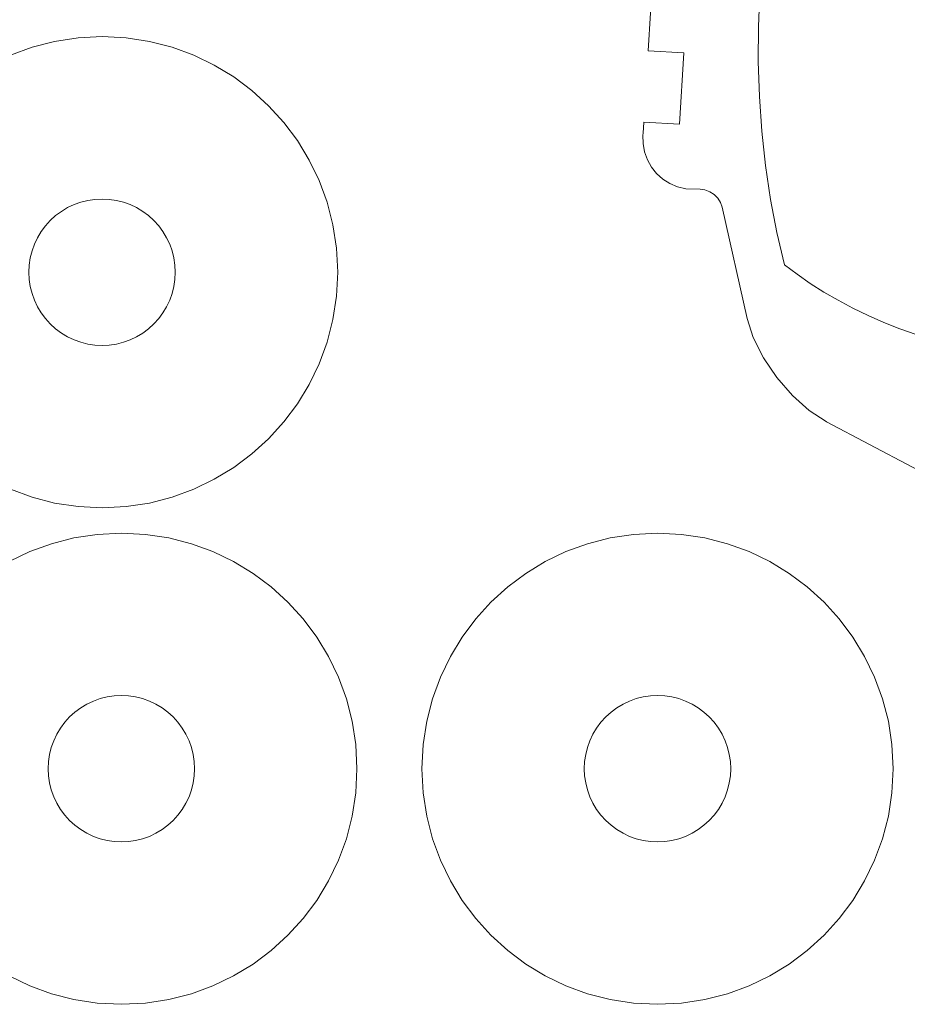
# Model space of a CAD drawing. Header units: millimetres. Extents: x -198 to 278, y -321 to 286.
# Tile 23 of 256: x 159 to 233, y -201 to -118. Entities that reach past the tile are written whole.
import ezdxf

# ---------------------------------------------------------------- set-up
doc = ezdxf.new("R2010")
doc.units = ezdxf.units.MM
doc.header["$MEASUREMENT"] = 0
doc.layers.add('Layer 1', color=7, linetype='Continuous')

msp = doc.modelspace()

# ---------------------------------------------------------------- linework, layer by layer
at = {"layer": 'Layer 1', "color": 175, "lineweight": 9}
for points, knots in [([(175.0296, -90.4491), (175.0296, -90.4491), (177.4407, -94.6843), (177.4407, -94.6843), (177.4407, -94.6843), (174.8352, -96.1675), (174.8352, -96.1675), (174.8352, -96.1675), (175.2425, -96.8829), (175.2425, -96.8829), (175.2425, -96.8829), (178.0161, -98.8935), (178.0161, -98.8935), (178.0161, -98.8935), (183.5089, -99.0659), (183.5089, -99.0659), (183.5089, -99.0659), (183.6132, -96.0696), (183.6132, -96.0696), (183.6132, -96.0696), (189.6096, -96.2784), (189.6096, -96.2784), (189.6096, -96.2784), (189.5053, -99.2741), (189.5053, -99.2741), (189.5053, -99.2741), (201.5971, -99.7071), (201.5971, -99.7071), (201.5971, -99.7071), (201.7015, -96.708), (201.7015, -96.708), (201.7015, -96.708), (207.6979, -96.9167), (207.6979, -96.9167), (207.6979, -96.9167), (207.5939, -99.9043), (207.5939, -99.9043), (207.5939, -99.9043), (212.8307, -100.0866), (212.8307, -100.0866), (212.8307, -100.0866), (212.5112, -105.3316), (212.5112, -105.3316), (212.5112, -105.3316), (215.4837, -105.5127), (215.4837, -105.5127), (215.4837, -105.5127), (215.1264, -111.378), (215.1264, -111.378), (215.1264, -111.378), (212.1539, -111.1969), (212.1539, -111.1969), (212.1539, -111.1969), (211.5813, -120.7707), (211.5813, -120.7707), (211.5813, -120.7707), (214.5632, -120.9523), (214.5632, -120.9523), (214.5632, -120.9523), (214.1986, -126.9374), (214.1986, -126.9374), (214.1986, -126.9374), (211.2167, -126.7557), (211.2167, -126.7557), (211.2167, -126.7557), (211.161, -127.67), (211.161, -127.67), (211.161, -127.67), (211.1401, -127.8386), (211.1401, -127.8386), (211.1401, -127.8386), (211.1529, -128.5538), (211.1529, -128.5538), (211.1529, -128.5538), (211.2782, -129.2513), (211.2782, -129.2513), (211.2782, -129.2513), (211.5128, -129.9141), (211.5128, -129.9141), (211.5128, -129.9141), (211.8511, -130.5258), (211.8511, -130.5258), (211.8511, -130.5258), (212.2846, -131.0713), (212.2846, -131.0713), (212.2846, -131.0713), (212.8028, -131.5372), (212.8028, -131.5372), (212.8028, -131.5372), (213.3927, -131.912), (213.3927, -131.912), (213.3927, -131.912), (214.04, -132.1866), (214.04, -132.1866), (214.04, -132.1866), (214.7286, -132.354), (214.7286, -132.354), (214.7286, -132.354), (215.942, -132.3792), (215.942, -132.3792), (215.942, -132.3792), (216.3414, -132.4372), (216.3414, -132.4372), (216.3414, -132.4372), (216.7359, -132.5909), (216.7359, -132.5909), (216.7359, -132.5909), (217.0988, -132.8299), (217.0988, -132.8299), (217.0988, -132.8299), (217.4053, -133.1379), (217.4053, -133.1379), (217.4053, -133.1379), (217.6345, -133.494), (217.6345, -133.494), (217.6345, -133.494), (217.7708, -133.8738), (217.7708, -133.8738), (217.7708, -133.8738), (219.871, -143.212), (219.871, -143.212), (219.871, -143.212), (220.3926, -144.8223), (220.3926, -144.8223), (220.3926, -144.8223), (221.2405, -146.5134), (221.2405, -146.5134), (221.2405, -146.5134), (222.3569, -148.17), (222.3569, -148.17), (222.3569, -148.17), (223.6656, -149.6792), (223.6656, -149.6792), (223.6656, -149.6792), (225.0776, -150.9382), (225.0776, -150.9382), (225.0776, -150.9382), (226.4964, -151.8612), (226.4964, -151.8612), (226.4964, -151.8612), (226.5207, -151.874), (226.5207, -151.874), (226.5207, -151.874), (237.3477, -157.5749), (237.3477, -157.5749), (237.3477, -157.5749), (241.1413, -157.5749), (241.1413, -157.5749), (241.1413, -157.5749), (241.1465, -146.3477), (241.1465, -146.3477), (241.1465, -146.3477), (241.1466, -146.1227), (241.1466, -146.1227), (241.1466, -146.1227), (239.6989, -145.9314), (239.6989, -145.9314), (239.6989, -145.9314), (238.26, -145.6757), (238.26, -145.6757), (238.26, -145.6757), (236.8336, -145.359), (236.8336, -145.359), (236.8336, -145.359), (235.4232, -144.9843), (235.4232, -144.9843), (235.4232, -144.9843), (234.0326, -144.5546), (234.0326, -144.5546), (234.0326, -144.5546), (232.6653, -144.0732), (232.6653, -144.0732), (232.6653, -144.0732), (231.3252, -143.5431), (231.3252, -143.5431), (231.3252, -143.5431), (230.0157, -142.9675), (230.0157, -142.9675), (230.0157, -142.9675), (228.7405, -142.3493), (228.7405, -142.3493), (228.7405, -142.3493), (227.5034, -141.6919), (227.5034, -141.6919), (227.5034, -141.6919), (226.3079, -140.9982), (226.3079, -140.9982), (226.3079, -140.9982), (225.1577, -140.2713), (225.1577, -140.2713), (225.1577, -140.2713), (224.0564, -139.5145), (224.0564, -139.5145), (224.0564, -139.5145), (223.0078, -138.7307), (223.0078, -138.7307), (223.0078, -138.7307), (222.3696, -136.012), (222.3696, -136.012), (222.3696, -136.012), (221.8398, -133.229), (221.8398, -133.229), (221.8398, -133.229), (221.4184, -130.393), (221.4184, -130.393), (221.4184, -130.393), (221.1056, -127.5153), (221.1056, -127.5153), (221.1056, -127.5153), (220.9015, -124.6073), (220.9015, -124.6073), (220.9015, -124.6073), (220.8063, -121.6804), (220.8063, -121.6804), (220.8063, -121.6804), (220.82, -118.746), (220.82, -118.746), (220.82, -118.746), (220.9429, -115.8153), (220.9429, -115.8153), (220.9429, -115.8153), (221.175, -112.8998), (221.175, -112.8998), (221.175, -112.8998), (221.5165, -110.0108), (221.5165, -110.0108), (221.5165, -110.0108), (221.9675, -107.1596), (221.9675, -107.1596), (221.9675, -107.1596), (222.5282, -104.3577), (222.5282, -104.3577), (222.5282, -104.3577), (223.1987, -101.6163), (223.1987, -101.6163), (223.1987, -101.6163), (223.9791, -98.9469), (223.9791, -98.9469), (223.9791, -98.9469), (224.8696, -96.3607), (224.8696, -96.3607), (224.8696, -96.3607), (225.919, -93.7479), (225.919, -93.7479), (225.919, -93.7479), (226.835, -93.201), (226.835, -93.201), (226.835, -93.201), (227.8249, -92.6828), (227.8249, -92.6828), (227.8249, -92.6828), (228.8392, -92.2195), (228.8392, -92.2195), (228.8392, -92.2195), (229.877, -91.8083), (229.877, -91.8083), (229.877, -91.8083), (230.9375, -91.4463), (230.9375, -91.4463), (230.9375, -91.4463), (232.0199, -91.1306), (232.0199, -91.1306), (232.0199, -91.1306), (233.1234, -90.8585), (233.1234, -90.8585), (233.1234, -90.8585), (234.2472, -90.6271), (234.2472, -90.6271), (234.2472, -90.6271), (235.3905, -90.4336), (235.3905, -90.4336), (235.3905, -90.4336), (236.5524, -90.2751), (236.5524, -90.2751), (236.5524, -90.2751), (237.7322, -90.1487), (237.7322, -90.1487), (237.7322, -90.1487), (238.929, -90.0518), (238.929, -90.0518), (238.929, -90.0518), (240.142, -89.9813), (240.142, -89.9813), (240.142, -89.9813), (241.1549, -89.9427), (241.1549, -89.9427), (241.1549, -89.9427), (241.1549, -87.6642), (241.1549, -87.6642), (241.1549, -87.6642), (212.2906, -87.6636), (212.2906, -87.6636), (212.2906, -87.6636), (212.2906, -84.6656), (212.2906, -84.6656), (212.2906, -84.6656), (206.2945, -84.6655), (206.2945, -84.6655), (206.2945, -84.6655), (206.2945, -87.6635), (206.2945, -87.6635), (206.2945, -87.6635), (185.4394, -87.6631), (185.4394, -87.6631), (185.4394, -87.6631), (185.4394, -84.665), (185.4394, -84.665), (185.4394, -84.665), (179.4433, -84.6649), (179.4433, -84.6649), (179.4433, -84.6649), (179.4432, -87.663), (179.4432, -87.663), (179.4432, -87.663), (170.838, -87.6628), (170.838, -87.6628), (170.838, -87.6628), (170.838, -89.146), (170.838, -89.146), (170.838, -89.146), (172.4242, -91.9323), (172.4242, -91.9323), (172.4242, -91.9323), (175.0296, -90.4491), (175.0296, -90.4491)], [0, 0, 0, 0, 0.0092593, 0.0092593, 0.0092593, 0.0185185, 0.0185185, 0.0185185, 0.0277778, 0.0277778, 0.0277778, 0.037037, 0.037037, 0.037037, 0.0462963, 0.0462963, 0.0462963, 0.0555556, 0.0555556, 0.0555556, 0.0648148, 0.0648148, 0.0648148, 0.0740741, 0.0740741, 0.0740741, 0.0833333, 0.0833333, 0.0833333, 0.0925926, 0.0925926, 0.0925926, 0.1018519, 0.1018519, 0.1018519, 0.1111111, 0.1111111, 0.1111111, 0.1203704, 0.1203704, 0.1203704, 0.1296296, 0.1296296, 0.1296296, 0.1388889, 0.1388889, 0.1388889, 0.1481481, 0.1481481, 0.1481481, 0.1574074, 0.1574074, 0.1574074, 0.1666667, 0.1666667, 0.1666667, 0.1759259, 0.1759259, 0.1759259, 0.1851852, 0.1851852, 0.1851852, 0.1944444, 0.1944444, 0.1944444, 0.2037037, 0.2037037, 0.2037037, 0.212963, 0.212963, 0.212963, 0.2222222, 0.2222222, 0.2222222, 0.2314815, 0.2314815, 0.2314815, 0.2407407, 0.2407407, 0.2407407, 0.25, 0.25, 0.25, 0.2592593, 0.2592593, 0.2592593, 0.2685185, 0.2685185, 0.2685185, 0.2777778, 0.2777778, 0.2777778, 0.287037, 0.287037, 0.287037, 0.2962963, 0.2962963, 0.2962963, 0.3055556, 0.3055556, 0.3055556, 0.3148148, 0.3148148, 0.3148148, 0.3240741, 0.3240741, 0.3240741, 0.3333333, 0.3333333, 0.3333333, 0.3425926, 0.3425926, 0.3425926, 0.3518519, 0.3518519, 0.3518519, 0.3611111, 0.3611111, 0.3611111, 0.3703704, 0.3703704, 0.3703704, 0.3796296, 0.3796296, 0.3796296, 0.3888889, 0.3888889, 0.3888889, 0.3981481, 0.3981481, 0.3981481, 0.4074074, 0.4074074, 0.4074074, 0.4166667, 0.4166667, 0.4166667, 0.4259259, 0.4259259, 0.4259259, 0.4351852, 0.4351852, 0.4351852, 0.4444444, 0.4444444, 0.4444444, 0.4537037, 0.4537037, 0.4537037, 0.462963, 0.462963, 0.462963, 0.4722222, 0.4722222, 0.4722222, 0.4814815, 0.4814815, 0.4814815, 0.4907407, 0.4907407, 0.4907407, 0.5, 0.5, 0.5, 0.5092593, 0.5092593, 0.5092593, 0.5185185, 0.5185185, 0.5185185, 0.5277778, 0.5277778, 0.5277778, 0.537037, 0.537037, 0.537037, 0.5462963, 0.5462963, 0.5462963, 0.5555556, 0.5555556, 0.5555556, 0.5648148, 0.5648148, 0.5648148, 0.5740741, 0.5740741, 0.5740741, 0.5833333, 0.5833333, 0.5833333, 0.5925926, 0.5925926, 0.5925926, 0.6018519, 0.6018519, 0.6018519, 0.6111111, 0.6111111, 0.6111111, 0.6203704, 0.6203704, 0.6203704, 0.6296296, 0.6296296, 0.6296296, 0.6388889, 0.6388889, 0.6388889, 0.6481481, 0.6481481, 0.6481481, 0.6574074, 0.6574074, 0.6574074, 0.6666667, 0.6666667, 0.6666667, 0.6759259, 0.6759259, 0.6759259, 0.6851852, 0.6851852, 0.6851852, 0.6944444, 0.6944444, 0.6944444, 0.7037037, 0.7037037, 0.7037037, 0.712963, 0.712963, 0.712963, 0.7222222, 0.7222222, 0.7222222, 0.7314815, 0.7314815, 0.7314815, 0.7407407, 0.7407407, 0.7407407, 0.75, 0.75, 0.75, 0.7592593, 0.7592593, 0.7592593, 0.7685185, 0.7685185, 0.7685185, 0.7777778, 0.7777778, 0.7777778, 0.787037, 0.787037, 0.787037, 0.7962963, 0.7962963, 0.7962963, 0.8055556, 0.8055556, 0.8055556, 0.8148148, 0.8148148, 0.8148148, 0.8240741, 0.8240741, 0.8240741, 0.8333333, 0.8333333, 0.8333333, 0.8425926, 0.8425926, 0.8425926, 0.8518519, 0.8518519, 0.8518519, 0.8611111, 0.8611111, 0.8611111, 0.8703704, 0.8703704, 0.8703704, 0.8796296, 0.8796296, 0.8796296, 0.8888889, 0.8888889, 0.8888889, 0.8981481, 0.8981481, 0.8981481, 0.9074074, 0.9074074, 0.9074074, 0.9166667, 0.9166667, 0.9166667, 0.9259259, 0.9259259, 0.9259259, 0.9351852, 0.9351852, 0.9351852, 0.9444444, 0.9444444, 0.9444444, 0.9537037, 0.9537037, 0.9537037, 0.962963, 0.962963, 0.962963, 0.9722222, 0.9722222, 0.9722222, 0.9814815, 0.9814815, 0.9814815, 0.9907407, 0.9907407, 0.9907407, 1, 1, 1, 1]), ([(146.9307, -145.2053), (146.9307, -145.2053), (147.5959, -147.0193), (147.5959, -147.0193), (147.5959, -147.0193), (148.4288, -148.7457), (148.4288, -148.7457), (148.4288, -148.7457), (149.4193, -150.3744), (149.4193, -150.3744), (149.4193, -150.3744), (150.5575, -151.8956), (150.5575, -151.8956), (150.5575, -151.8956), (151.8334, -153.2991), (151.8334, -153.2991), (151.8334, -153.2991), (153.2369, -154.5749), (153.2369, -154.5749), (153.2369, -154.5749), (154.758, -155.7131), (154.758, -155.7131), (154.758, -155.7131), (156.3868, -156.7037), (156.3868, -156.7037), (156.3868, -156.7037), (158.1132, -157.5366), (158.1132, -157.5366), (158.1132, -157.5366), (159.9272, -158.2018), (159.9272, -158.2018), (159.9272, -158.2018), (161.8188, -158.6893), (161.8188, -158.6893), (161.8188, -158.6893), (163.7781, -158.9892), (163.7781, -158.9892), (163.7781, -158.9892), (165.7949, -159.0914), (165.7949, -159.0914), (165.7949, -159.0914), (167.8117, -158.9892), (167.8117, -158.9892), (167.8117, -158.9892), (169.771, -158.6893), (169.771, -158.6893), (169.771, -158.6893), (171.6626, -158.2018), (171.6626, -158.2018), (171.6626, -158.2018), (173.4766, -157.5366), (173.4766, -157.5366), (173.4766, -157.5366), (175.203, -156.7037), (175.203, -156.7037), (175.203, -156.7037), (176.8318, -155.7131), (176.8318, -155.7131), (176.8318, -155.7131), (178.3529, -154.5749), (178.3529, -154.5749), (178.3529, -154.5749), (179.7564, -153.2991), (179.7564, -153.2991), (179.7564, -153.2991), (181.0323, -151.8956), (181.0323, -151.8956), (181.0323, -151.8956), (182.1705, -150.3744), (182.1705, -150.3744), (182.1705, -150.3744), (183.161, -148.7457), (183.161, -148.7457), (183.161, -148.7457), (183.9939, -147.0193), (183.9939, -147.0193), (183.9939, -147.0193), (184.6592, -145.2053), (184.6592, -145.2053), (184.6592, -145.2053), (185.1467, -143.3136), (185.1467, -143.3136), (185.1467, -143.3136), (185.4466, -141.3544), (185.4466, -141.3544), (185.4466, -141.3544), (185.5487, -139.3376), (185.5487, -139.3376), (185.5487, -139.3376), (185.4466, -137.3207), (185.4466, -137.3207), (185.4466, -137.3207), (185.1467, -135.3615), (185.1467, -135.3615), (185.1467, -135.3615), (184.6592, -133.4698), (184.6592, -133.4698), (184.6592, -133.4698), (183.9939, -131.6558), (183.9939, -131.6558), (183.9939, -131.6558), (183.161, -129.9294), (183.161, -129.9294), (183.161, -129.9294), (182.1705, -128.3007), (182.1705, -128.3007), (182.1705, -128.3007), (181.0323, -126.7795), (181.0323, -126.7795), (181.0323, -126.7795), (179.7564, -125.376), (179.7564, -125.376), (179.7564, -125.376), (178.3529, -124.1002), (178.3529, -124.1002), (178.3529, -124.1002), (176.8318, -122.962), (176.8318, -122.962), (176.8318, -122.962), (175.203, -121.9714), (175.203, -121.9714), (175.203, -121.9714), (173.4766, -121.1385), (173.4766, -121.1385), (173.4766, -121.1385), (171.6626, -120.4733), (171.6626, -120.4733), (171.6626, -120.4733), (169.771, -119.9858), (169.771, -119.9858), (169.771, -119.9858), (167.8117, -119.6859), (167.8117, -119.6859), (167.8117, -119.6859), (165.7949, -119.5837), (165.7949, -119.5837), (165.7949, -119.5837), (163.7781, -119.6859), (163.7781, -119.6859), (163.7781, -119.6859), (161.8188, -119.9858), (161.8188, -119.9858), (161.8188, -119.9858), (159.9272, -120.4733), (159.9272, -120.4733), (159.9272, -120.4733), (158.1132, -121.1385), (158.1132, -121.1385), (158.1132, -121.1385), (156.3868, -121.9714), (156.3868, -121.9714), (156.3868, -121.9714), (154.758, -122.962), (154.758, -122.962), (154.758, -122.962), (153.2369, -124.1002), (153.2369, -124.1002), (153.2369, -124.1002), (151.8334, -125.376), (151.8334, -125.376), (151.8334, -125.376), (150.5575, -126.7795), (150.5575, -126.7795), (150.5575, -126.7795), (149.4193, -128.3007), (149.4193, -128.3007), (149.4193, -128.3007), (148.4288, -129.9294), (148.4288, -129.9294), (148.4288, -129.9294), (147.5959, -131.6558), (147.5959, -131.6558), (147.5959, -131.6558), (146.9307, -133.4698), (146.9307, -133.4698), (146.9307, -133.4698), (146.4431, -135.3615), (146.4431, -135.3615), (146.4431, -135.3615), (146.1433, -137.3207), (146.1433, -137.3207), (146.1433, -137.3207), (146.0411, -139.3376), (146.0411, -139.3376), (146.0411, -139.3376), (146.1433, -141.3544), (146.1433, -141.3544), (146.1433, -141.3544), (146.4431, -143.3136), (146.4431, -143.3136), (146.4431, -143.3136), (146.9307, -145.2053), (146.9307, -145.2053)], [0, 0, 0, 0, 0.015625, 0.015625, 0.015625, 0.03125, 0.03125, 0.03125, 0.046875, 0.046875, 0.046875, 0.0625, 0.0625, 0.0625, 0.078125, 0.078125, 0.078125, 0.09375, 0.09375, 0.09375, 0.109375, 0.109375, 0.109375, 0.125, 0.125, 0.125, 0.140625, 0.140625, 0.140625, 0.15625, 0.15625, 0.15625, 0.171875, 0.171875, 0.171875, 0.1875, 0.1875, 0.1875, 0.203125, 0.203125, 0.203125, 0.21875, 0.21875, 0.21875, 0.234375, 0.234375, 0.234375, 0.25, 0.25, 0.25, 0.265625, 0.265625, 0.265625, 0.28125, 0.28125, 0.28125, 0.296875, 0.296875, 0.296875, 0.3125, 0.3125, 0.3125, 0.328125, 0.328125, 0.328125, 0.34375, 0.34375, 0.34375, 0.359375, 0.359375, 0.359375, 0.375, 0.375, 0.375, 0.390625, 0.390625, 0.390625, 0.40625, 0.40625, 0.40625, 0.421875, 0.421875, 0.421875, 0.4375, 0.4375, 0.4375, 0.453125, 0.453125, 0.453125, 0.46875, 0.46875, 0.46875, 0.484375, 0.484375, 0.484375, 0.5, 0.5, 0.5, 0.515625, 0.515625, 0.515625, 0.53125, 0.53125, 0.53125, 0.546875, 0.546875, 0.546875, 0.5625, 0.5625, 0.5625, 0.578125, 0.578125, 0.578125, 0.59375, 0.59375, 0.59375, 0.609375, 0.609375, 0.609375, 0.625, 0.625, 0.625, 0.640625, 0.640625, 0.640625, 0.65625, 0.65625, 0.65625, 0.671875, 0.671875, 0.671875, 0.6875, 0.6875, 0.6875, 0.703125, 0.703125, 0.703125, 0.71875, 0.71875, 0.71875, 0.734375, 0.734375, 0.734375, 0.75, 0.75, 0.75, 0.765625, 0.765625, 0.765625, 0.78125, 0.78125, 0.78125, 0.796875, 0.796875, 0.796875, 0.8125, 0.8125, 0.8125, 0.828125, 0.828125, 0.828125, 0.84375, 0.84375, 0.84375, 0.859375, 0.859375, 0.859375, 0.875, 0.875, 0.875, 0.890625, 0.890625, 0.890625, 0.90625, 0.90625, 0.90625, 0.921875, 0.921875, 0.921875, 0.9375, 0.9375, 0.9375, 0.953125, 0.953125, 0.953125, 0.96875, 0.96875, 0.96875, 0.984375, 0.984375, 0.984375, 1, 1, 1, 1]), ([(159.6565, -139.3376), (159.6565, -139.3376), (159.686, -138.7359), (159.686, -138.7359), (159.686, -138.7359), (159.7744, -138.14), (159.7744, -138.14), (159.7744, -138.14), (159.9208, -137.5557), (159.9208, -137.5557), (159.9208, -137.5557), (160.1237, -136.9885), (160.1237, -136.9885), (160.1237, -136.9885), (160.3813, -136.4439), (160.3813, -136.4439), (160.3813, -136.4439), (160.691, -135.9272), (160.691, -135.9272), (160.691, -135.9272), (161.0498, -135.4434), (161.0498, -135.4434), (161.0498, -135.4434), (161.4544, -134.997), (161.4544, -134.997), (161.4544, -134.997), (161.9007, -134.5925), (161.9007, -134.5925), (161.9007, -134.5925), (162.3846, -134.2336), (162.3846, -134.2336), (162.3846, -134.2336), (162.9013, -133.9239), (162.9013, -133.9239), (162.9013, -133.9239), (163.4458, -133.6664), (163.4458, -133.6664), (163.4458, -133.6664), (164.013, -133.4634), (164.013, -133.4634), (164.013, -133.4634), (164.5974, -133.3171), (164.5974, -133.3171), (164.5974, -133.3171), (165.1932, -133.2287), (165.1932, -133.2287), (165.1932, -133.2287), (165.7949, -133.1991), (165.7949, -133.1991), (165.7949, -133.1991), (166.3966, -133.2287), (166.3966, -133.2287), (166.3966, -133.2287), (166.9925, -133.3171), (166.9925, -133.3171), (166.9925, -133.3171), (167.5768, -133.4634), (167.5768, -133.4634), (167.5768, -133.4634), (168.144, -133.6664), (168.144, -133.6664), (168.144, -133.6664), (168.6886, -133.9239), (168.6886, -133.9239), (168.6886, -133.9239), (169.2052, -134.2336), (169.2052, -134.2336), (169.2052, -134.2336), (169.6891, -134.5925), (169.6891, -134.5925), (169.6891, -134.5925), (170.1354, -134.997), (170.1354, -134.997), (170.1354, -134.997), (170.54, -135.4434), (170.54, -135.4434), (170.54, -135.4434), (170.8988, -135.9272), (170.8988, -135.9272), (170.8988, -135.9272), (171.2085, -136.4439), (171.2085, -136.4439), (171.2085, -136.4439), (171.4661, -136.9885), (171.4661, -136.9885), (171.4661, -136.9885), (171.669, -137.5557), (171.669, -137.5557), (171.669, -137.5557), (171.8154, -138.14), (171.8154, -138.14), (171.8154, -138.14), (171.9038, -138.7359), (171.9038, -138.7359), (171.9038, -138.7359), (171.9334, -139.3376), (171.9334, -139.3376), (171.9334, -139.3376), (171.9038, -139.9392), (171.9038, -139.9392), (171.9038, -139.9392), (171.8154, -140.5351), (171.8154, -140.5351), (171.8154, -140.5351), (171.669, -141.1195), (171.669, -141.1195), (171.669, -141.1195), (171.4661, -141.6866), (171.4661, -141.6866), (171.4661, -141.6866), (171.2085, -142.2312), (171.2085, -142.2312), (171.2085, -142.2312), (170.8988, -142.7479), (170.8988, -142.7479), (170.8988, -142.7479), (170.54, -143.2317), (170.54, -143.2317), (170.54, -143.2317), (170.1354, -143.6781), (170.1354, -143.6781), (170.1354, -143.6781), (169.6891, -144.0826), (169.6891, -144.0826), (169.6891, -144.0826), (169.2052, -144.4415), (169.2052, -144.4415), (169.2052, -144.4415), (168.6886, -144.7512), (168.6886, -144.7512), (168.6886, -144.7512), (168.144, -145.0087), (168.144, -145.0087), (168.144, -145.0087), (167.5768, -145.2117), (167.5768, -145.2117), (167.5768, -145.2117), (166.9925, -145.3581), (166.9925, -145.3581), (166.9925, -145.3581), (166.3966, -145.4464), (166.3966, -145.4464), (166.3966, -145.4464), (165.7949, -145.476), (165.7949, -145.476), (165.7949, -145.476), (165.1932, -145.4464), (165.1932, -145.4464), (165.1932, -145.4464), (164.5974, -145.3581), (164.5974, -145.3581), (164.5974, -145.3581), (164.013, -145.2117), (164.013, -145.2117), (164.013, -145.2117), (163.4458, -145.0087), (163.4458, -145.0087), (163.4458, -145.0087), (162.9013, -144.7512), (162.9013, -144.7512), (162.9013, -144.7512), (162.3846, -144.4415), (162.3846, -144.4415), (162.3846, -144.4415), (161.9007, -144.0826), (161.9007, -144.0826), (161.9007, -144.0826), (161.4544, -143.6781), (161.4544, -143.6781), (161.4544, -143.6781), (161.0498, -143.2317), (161.0498, -143.2317), (161.0498, -143.2317), (160.691, -142.7479), (160.691, -142.7479), (160.691, -142.7479), (160.3813, -142.2312), (160.3813, -142.2312), (160.3813, -142.2312), (160.1237, -141.6866), (160.1237, -141.6866), (160.1237, -141.6866), (159.9208, -141.1195), (159.9208, -141.1195), (159.9208, -141.1195), (159.7744, -140.5351), (159.7744, -140.5351), (159.7744, -140.5351), (159.686, -139.9392), (159.686, -139.9392), (159.686, -139.9392), (159.6565, -139.3376), (159.6565, -139.3376)], [0, 0, 0, 0, 0.015625, 0.015625, 0.015625, 0.03125, 0.03125, 0.03125, 0.046875, 0.046875, 0.046875, 0.0625, 0.0625, 0.0625, 0.078125, 0.078125, 0.078125, 0.09375, 0.09375, 0.09375, 0.109375, 0.109375, 0.109375, 0.125, 0.125, 0.125, 0.140625, 0.140625, 0.140625, 0.15625, 0.15625, 0.15625, 0.171875, 0.171875, 0.171875, 0.1875, 0.1875, 0.1875, 0.203125, 0.203125, 0.203125, 0.21875, 0.21875, 0.21875, 0.234375, 0.234375, 0.234375, 0.25, 0.25, 0.25, 0.265625, 0.265625, 0.265625, 0.28125, 0.28125, 0.28125, 0.296875, 0.296875, 0.296875, 0.3125, 0.3125, 0.3125, 0.328125, 0.328125, 0.328125, 0.34375, 0.34375, 0.34375, 0.359375, 0.359375, 0.359375, 0.375, 0.375, 0.375, 0.390625, 0.390625, 0.390625, 0.40625, 0.40625, 0.40625, 0.421875, 0.421875, 0.421875, 0.4375, 0.4375, 0.4375, 0.453125, 0.453125, 0.453125, 0.46875, 0.46875, 0.46875, 0.484375, 0.484375, 0.484375, 0.5, 0.5, 0.5, 0.515625, 0.515625, 0.515625, 0.53125, 0.53125, 0.53125, 0.546875, 0.546875, 0.546875, 0.5625, 0.5625, 0.5625, 0.578125, 0.578125, 0.578125, 0.59375, 0.59375, 0.59375, 0.609375, 0.609375, 0.609375, 0.625, 0.625, 0.625, 0.640625, 0.640625, 0.640625, 0.65625, 0.65625, 0.65625, 0.671875, 0.671875, 0.671875, 0.6875, 0.6875, 0.6875, 0.703125, 0.703125, 0.703125, 0.71875, 0.71875, 0.71875, 0.734375, 0.734375, 0.734375, 0.75, 0.75, 0.75, 0.765625, 0.765625, 0.765625, 0.78125, 0.78125, 0.78125, 0.796875, 0.796875, 0.796875, 0.8125, 0.8125, 0.8125, 0.828125, 0.828125, 0.828125, 0.84375, 0.84375, 0.84375, 0.859375, 0.859375, 0.859375, 0.875, 0.875, 0.875, 0.890625, 0.890625, 0.890625, 0.90625, 0.90625, 0.90625, 0.921875, 0.921875, 0.921875, 0.9375, 0.9375, 0.9375, 0.953125, 0.953125, 0.953125, 0.96875, 0.96875, 0.96875, 0.984375, 0.984375, 0.984375, 1, 1, 1, 1]), ([(156.3747, -164.592), (156.3747, -164.592), (154.8536, -165.7302), (154.8536, -165.7302), (154.8536, -165.7302), (153.4501, -167.006), (153.4501, -167.006), (153.4501, -167.006), (152.1742, -168.4095), (152.1742, -168.4095), (152.1742, -168.4095), (151.036, -169.9307), (151.036, -169.9307), (151.036, -169.9307), (150.0455, -171.5594), (150.0455, -171.5594), (150.0455, -171.5594), (149.2126, -173.2858), (149.2126, -173.2858), (149.2126, -173.2858), (148.5474, -175.0998), (148.5474, -175.0998), (148.5474, -175.0998), (148.0598, -176.9915), (148.0598, -176.9915), (148.0598, -176.9915), (147.76, -178.9507), (147.76, -178.9507), (147.76, -178.9507), (147.6578, -180.9676), (147.6578, -180.9676), (147.6578, -180.9676), (147.76, -182.9844), (147.76, -182.9844), (147.76, -182.9844), (148.0598, -184.9436), (148.0598, -184.9436), (148.0598, -184.9436), (148.5474, -186.8353), (148.5474, -186.8353), (148.5474, -186.8353), (149.2126, -188.6493), (149.2126, -188.6493), (149.2126, -188.6493), (150.0455, -190.3757), (150.0455, -190.3757), (150.0455, -190.3757), (151.036, -192.0044), (151.036, -192.0044), (151.036, -192.0044), (152.1742, -193.5256), (152.1742, -193.5256), (152.1742, -193.5256), (153.4501, -194.9291), (153.4501, -194.9291), (153.4501, -194.9291), (154.8536, -196.2049), (154.8536, -196.2049), (154.8536, -196.2049), (156.3747, -197.3431), (156.3747, -197.3431), (156.3747, -197.3431), (158.0035, -198.3337), (158.0035, -198.3337), (158.0035, -198.3337), (159.7299, -199.1666), (159.7299, -199.1666), (159.7299, -199.1666), (161.5439, -199.8318), (161.5439, -199.8318), (161.5439, -199.8318), (163.4355, -200.3193), (163.4355, -200.3193), (163.4355, -200.3193), (165.3948, -200.6192), (165.3948, -200.6192), (165.3948, -200.6192), (167.4116, -200.7214), (167.4116, -200.7214), (167.4116, -200.7214), (169.4284, -200.6192), (169.4284, -200.6192), (169.4284, -200.6192), (171.3877, -200.3193), (171.3877, -200.3193), (171.3877, -200.3193), (173.2793, -199.8318), (173.2793, -199.8318), (173.2793, -199.8318), (175.0933, -199.1666), (175.0933, -199.1666), (175.0933, -199.1666), (176.8197, -198.3337), (176.8197, -198.3337), (176.8197, -198.3337), (178.4485, -197.3431), (178.4485, -197.3431), (178.4485, -197.3431), (179.9696, -196.2049), (179.9696, -196.2049), (179.9696, -196.2049), (181.3731, -194.9291), (181.3731, -194.9291), (181.3731, -194.9291), (182.649, -193.5256), (182.649, -193.5256), (182.649, -193.5256), (183.7872, -192.0044), (183.7872, -192.0044), (183.7872, -192.0044), (184.7777, -190.3757), (184.7777, -190.3757), (184.7777, -190.3757), (185.6106, -188.6493), (185.6106, -188.6493), (185.6106, -188.6493), (186.2759, -186.8353), (186.2759, -186.8353), (186.2759, -186.8353), (186.7634, -184.9436), (186.7634, -184.9436), (186.7634, -184.9436), (187.0633, -182.9844), (187.0633, -182.9844), (187.0633, -182.9844), (187.1654, -180.9676), (187.1654, -180.9676), (187.1654, -180.9676), (187.0633, -178.9507), (187.0633, -178.9507), (187.0633, -178.9507), (186.7634, -176.9915), (186.7634, -176.9915), (186.7634, -176.9915), (186.2759, -175.0998), (186.2759, -175.0998), (186.2759, -175.0998), (185.6106, -173.2858), (185.6106, -173.2858), (185.6106, -173.2858), (184.7777, -171.5594), (184.7777, -171.5594), (184.7777, -171.5594), (183.7872, -169.9307), (183.7872, -169.9307), (183.7872, -169.9307), (182.649, -168.4095), (182.649, -168.4095), (182.649, -168.4095), (181.3731, -167.006), (181.3731, -167.006), (181.3731, -167.006), (179.9696, -165.7302), (179.9696, -165.7302), (179.9696, -165.7302), (178.4485, -164.592), (178.4485, -164.592), (178.4485, -164.592), (176.8197, -163.6014), (176.8197, -163.6014), (176.8197, -163.6014), (175.0933, -162.7685), (175.0933, -162.7685), (175.0933, -162.7685), (173.2793, -162.1033), (173.2793, -162.1033), (173.2793, -162.1033), (171.3877, -161.6158), (171.3877, -161.6158), (171.3877, -161.6158), (169.4284, -161.3159), (169.4284, -161.3159), (169.4284, -161.3159), (167.4116, -161.2137), (167.4116, -161.2137), (167.4116, -161.2137), (165.3948, -161.3159), (165.3948, -161.3159), (165.3948, -161.3159), (163.4355, -161.6158), (163.4355, -161.6158), (163.4355, -161.6158), (161.5439, -162.1033), (161.5439, -162.1033), (161.5439, -162.1033), (159.7299, -162.7685), (159.7299, -162.7685), (159.7299, -162.7685), (158.0035, -163.6014), (158.0035, -163.6014), (158.0035, -163.6014), (156.3747, -164.592), (156.3747, -164.592)], [0, 0, 0, 0, 0.015625, 0.015625, 0.015625, 0.03125, 0.03125, 0.03125, 0.046875, 0.046875, 0.046875, 0.0625, 0.0625, 0.0625, 0.078125, 0.078125, 0.078125, 0.09375, 0.09375, 0.09375, 0.109375, 0.109375, 0.109375, 0.125, 0.125, 0.125, 0.140625, 0.140625, 0.140625, 0.15625, 0.15625, 0.15625, 0.171875, 0.171875, 0.171875, 0.1875, 0.1875, 0.1875, 0.203125, 0.203125, 0.203125, 0.21875, 0.21875, 0.21875, 0.234375, 0.234375, 0.234375, 0.25, 0.25, 0.25, 0.265625, 0.265625, 0.265625, 0.28125, 0.28125, 0.28125, 0.296875, 0.296875, 0.296875, 0.3125, 0.3125, 0.3125, 0.328125, 0.328125, 0.328125, 0.34375, 0.34375, 0.34375, 0.359375, 0.359375, 0.359375, 0.375, 0.375, 0.375, 0.390625, 0.390625, 0.390625, 0.40625, 0.40625, 0.40625, 0.421875, 0.421875, 0.421875, 0.4375, 0.4375, 0.4375, 0.453125, 0.453125, 0.453125, 0.46875, 0.46875, 0.46875, 0.484375, 0.484375, 0.484375, 0.5, 0.5, 0.5, 0.515625, 0.515625, 0.515625, 0.53125, 0.53125, 0.53125, 0.546875, 0.546875, 0.546875, 0.5625, 0.5625, 0.5625, 0.578125, 0.578125, 0.578125, 0.59375, 0.59375, 0.59375, 0.609375, 0.609375, 0.609375, 0.625, 0.625, 0.625, 0.640625, 0.640625, 0.640625, 0.65625, 0.65625, 0.65625, 0.671875, 0.671875, 0.671875, 0.6875, 0.6875, 0.6875, 0.703125, 0.703125, 0.703125, 0.71875, 0.71875, 0.71875, 0.734375, 0.734375, 0.734375, 0.75, 0.75, 0.75, 0.765625, 0.765625, 0.765625, 0.78125, 0.78125, 0.78125, 0.796875, 0.796875, 0.796875, 0.8125, 0.8125, 0.8125, 0.828125, 0.828125, 0.828125, 0.84375, 0.84375, 0.84375, 0.859375, 0.859375, 0.859375, 0.875, 0.875, 0.875, 0.890625, 0.890625, 0.890625, 0.90625, 0.90625, 0.90625, 0.921875, 0.921875, 0.921875, 0.9375, 0.9375, 0.9375, 0.953125, 0.953125, 0.953125, 0.96875, 0.96875, 0.96875, 0.984375, 0.984375, 0.984375, 1, 1, 1, 1]), ([(193.4974, -175.0998), (193.4974, -175.0998), (193.0098, -176.9915), (193.0098, -176.9915), (193.0098, -176.9915), (192.71, -178.9507), (192.71, -178.9507), (192.71, -178.9507), (192.6078, -180.9676), (192.6078, -180.9676), (192.6078, -180.9676), (192.71, -182.9844), (192.71, -182.9844), (192.71, -182.9844), (193.0098, -184.9436), (193.0098, -184.9436), (193.0098, -184.9436), (193.4974, -186.8353), (193.4974, -186.8353), (193.4974, -186.8353), (194.1626, -188.6493), (194.1626, -188.6493), (194.1626, -188.6493), (194.9955, -190.3757), (194.9955, -190.3757), (194.9955, -190.3757), (195.986, -192.0044), (195.986, -192.0044), (195.986, -192.0044), (197.1242, -193.5256), (197.1242, -193.5256), (197.1242, -193.5256), (198.4001, -194.9291), (198.4001, -194.9291), (198.4001, -194.9291), (199.8036, -196.2049), (199.8036, -196.2049), (199.8036, -196.2049), (201.3247, -197.3431), (201.3247, -197.3431), (201.3247, -197.3431), (202.9535, -198.3337), (202.9535, -198.3337), (202.9535, -198.3337), (204.6799, -199.1666), (204.6799, -199.1666), (204.6799, -199.1666), (206.4939, -199.8318), (206.4939, -199.8318), (206.4939, -199.8318), (208.3855, -200.3193), (208.3855, -200.3193), (208.3855, -200.3193), (210.3448, -200.6192), (210.3448, -200.6192), (210.3448, -200.6192), (212.3616, -200.7214), (212.3616, -200.7214), (212.3616, -200.7214), (214.3784, -200.6192), (214.3784, -200.6192), (214.3784, -200.6192), (216.3377, -200.3193), (216.3377, -200.3193), (216.3377, -200.3193), (218.2293, -199.8318), (218.2293, -199.8318), (218.2293, -199.8318), (220.0433, -199.1666), (220.0433, -199.1666), (220.0433, -199.1666), (221.7697, -198.3337), (221.7697, -198.3337), (221.7697, -198.3337), (223.3985, -197.3431), (223.3985, -197.3431), (223.3985, -197.3431), (224.9196, -196.2049), (224.9196, -196.2049), (224.9196, -196.2049), (226.3231, -194.9291), (226.3231, -194.9291), (226.3231, -194.9291), (227.599, -193.5256), (227.599, -193.5256), (227.599, -193.5256), (228.7372, -192.0044), (228.7372, -192.0044), (228.7372, -192.0044), (229.7277, -190.3757), (229.7277, -190.3757), (229.7277, -190.3757), (230.5606, -188.6493), (230.5606, -188.6493), (230.5606, -188.6493), (231.2259, -186.8353), (231.2259, -186.8353), (231.2259, -186.8353), (231.7134, -184.9436), (231.7134, -184.9436), (231.7134, -184.9436), (232.0133, -182.9844), (232.0133, -182.9844), (232.0133, -182.9844), (232.1154, -180.9676), (232.1154, -180.9676), (232.1154, -180.9676), (232.0133, -178.9507), (232.0133, -178.9507), (232.0133, -178.9507), (231.7134, -176.9915), (231.7134, -176.9915), (231.7134, -176.9915), (231.2259, -175.0998), (231.2259, -175.0998), (231.2259, -175.0998), (230.5606, -173.2858), (230.5606, -173.2858), (230.5606, -173.2858), (229.7277, -171.5594), (229.7277, -171.5594), (229.7277, -171.5594), (228.7372, -169.9307), (228.7372, -169.9307), (228.7372, -169.9307), (227.599, -168.4095), (227.599, -168.4095), (227.599, -168.4095), (226.3231, -167.006), (226.3231, -167.006), (226.3231, -167.006), (224.9196, -165.7302), (224.9196, -165.7302), (224.9196, -165.7302), (223.3985, -164.592), (223.3985, -164.592), (223.3985, -164.592), (221.7697, -163.6014), (221.7697, -163.6014), (221.7697, -163.6014), (220.0433, -162.7685), (220.0433, -162.7685), (220.0433, -162.7685), (218.2293, -162.1033), (218.2293, -162.1033), (218.2293, -162.1033), (216.3377, -161.6158), (216.3377, -161.6158), (216.3377, -161.6158), (214.3784, -161.3159), (214.3784, -161.3159), (214.3784, -161.3159), (212.3616, -161.2137), (212.3616, -161.2137), (212.3616, -161.2137), (210.3448, -161.3159), (210.3448, -161.3159), (210.3448, -161.3159), (208.3855, -161.6158), (208.3855, -161.6158), (208.3855, -161.6158), (206.4939, -162.1033), (206.4939, -162.1033), (206.4939, -162.1033), (204.6799, -162.7685), (204.6799, -162.7685), (204.6799, -162.7685), (202.9535, -163.6014), (202.9535, -163.6014), (202.9535, -163.6014), (201.3247, -164.592), (201.3247, -164.592), (201.3247, -164.592), (199.8036, -165.7302), (199.8036, -165.7302), (199.8036, -165.7302), (198.4001, -167.006), (198.4001, -167.006), (198.4001, -167.006), (197.1242, -168.4095), (197.1242, -168.4095), (197.1242, -168.4095), (195.986, -169.9307), (195.986, -169.9307), (195.986, -169.9307), (194.9955, -171.5594), (194.9955, -171.5594), (194.9955, -171.5594), (194.1626, -173.2858), (194.1626, -173.2858), (194.1626, -173.2858), (193.4974, -175.0998), (193.4974, -175.0998)], [0, 0, 0, 0, 0.015625, 0.015625, 0.015625, 0.03125, 0.03125, 0.03125, 0.046875, 0.046875, 0.046875, 0.0625, 0.0625, 0.0625, 0.078125, 0.078125, 0.078125, 0.09375, 0.09375, 0.09375, 0.109375, 0.109375, 0.109375, 0.125, 0.125, 0.125, 0.140625, 0.140625, 0.140625, 0.15625, 0.15625, 0.15625, 0.171875, 0.171875, 0.171875, 0.1875, 0.1875, 0.1875, 0.203125, 0.203125, 0.203125, 0.21875, 0.21875, 0.21875, 0.234375, 0.234375, 0.234375, 0.25, 0.25, 0.25, 0.265625, 0.265625, 0.265625, 0.28125, 0.28125, 0.28125, 0.296875, 0.296875, 0.296875, 0.3125, 0.3125, 0.3125, 0.328125, 0.328125, 0.328125, 0.34375, 0.34375, 0.34375, 0.359375, 0.359375, 0.359375, 0.375, 0.375, 0.375, 0.390625, 0.390625, 0.390625, 0.40625, 0.40625, 0.40625, 0.421875, 0.421875, 0.421875, 0.4375, 0.4375, 0.4375, 0.453125, 0.453125, 0.453125, 0.46875, 0.46875, 0.46875, 0.484375, 0.484375, 0.484375, 0.5, 0.5, 0.5, 0.515625, 0.515625, 0.515625, 0.53125, 0.53125, 0.53125, 0.546875, 0.546875, 0.546875, 0.5625, 0.5625, 0.5625, 0.578125, 0.578125, 0.578125, 0.59375, 0.59375, 0.59375, 0.609375, 0.609375, 0.609375, 0.625, 0.625, 0.625, 0.640625, 0.640625, 0.640625, 0.65625, 0.65625, 0.65625, 0.671875, 0.671875, 0.671875, 0.6875, 0.6875, 0.6875, 0.703125, 0.703125, 0.703125, 0.71875, 0.71875, 0.71875, 0.734375, 0.734375, 0.734375, 0.75, 0.75, 0.75, 0.765625, 0.765625, 0.765625, 0.78125, 0.78125, 0.78125, 0.796875, 0.796875, 0.796875, 0.8125, 0.8125, 0.8125, 0.828125, 0.828125, 0.828125, 0.84375, 0.84375, 0.84375, 0.859375, 0.859375, 0.859375, 0.875, 0.875, 0.875, 0.890625, 0.890625, 0.890625, 0.90625, 0.90625, 0.90625, 0.921875, 0.921875, 0.921875, 0.9375, 0.9375, 0.9375, 0.953125, 0.953125, 0.953125, 0.96875, 0.96875, 0.96875, 0.984375, 0.984375, 0.984375, 1, 1, 1, 1]), ([(171.7521, -176.627), (171.7521, -176.627), (172.1567, -177.0734), (172.1567, -177.0734), (172.1567, -177.0734), (172.5155, -177.5572), (172.5155, -177.5572), (172.5155, -177.5572), (172.8252, -178.0739), (172.8252, -178.0739), (172.8252, -178.0739), (173.0828, -178.6185), (173.0828, -178.6185), (173.0828, -178.6185), (173.2857, -179.1857), (173.2857, -179.1857), (173.2857, -179.1857), (173.4321, -179.77), (173.4321, -179.77), (173.4321, -179.77), (173.5205, -180.3659), (173.5205, -180.3659), (173.5205, -180.3659), (173.5501, -180.9676), (173.5501, -180.9676), (173.5501, -180.9676), (173.5205, -181.5692), (173.5205, -181.5692), (173.5205, -181.5692), (173.4321, -182.1651), (173.4321, -182.1651), (173.4321, -182.1651), (173.2857, -182.7495), (173.2857, -182.7495), (173.2857, -182.7495), (173.0828, -183.3166), (173.0828, -183.3166), (173.0828, -183.3166), (172.8252, -183.8612), (172.8252, -183.8612), (172.8252, -183.8612), (172.5155, -184.3779), (172.5155, -184.3779), (172.5155, -184.3779), (172.1567, -184.8617), (172.1567, -184.8617), (172.1567, -184.8617), (171.7521, -185.3081), (171.7521, -185.3081), (171.7521, -185.3081), (171.3058, -185.7126), (171.3058, -185.7126), (171.3058, -185.7126), (170.8219, -186.0715), (170.8219, -186.0715), (170.8219, -186.0715), (170.3053, -186.3812), (170.3053, -186.3812), (170.3053, -186.3812), (169.7607, -186.6387), (169.7607, -186.6387), (169.7607, -186.6387), (169.1935, -186.8417), (169.1935, -186.8417), (169.1935, -186.8417), (168.6092, -186.9881), (168.6092, -186.9881), (168.6092, -186.9881), (168.0133, -187.0764), (168.0133, -187.0764), (168.0133, -187.0764), (167.4116, -187.106), (167.4116, -187.106), (167.4116, -187.106), (166.8099, -187.0764), (166.8099, -187.0764), (166.8099, -187.0764), (166.2141, -186.9881), (166.2141, -186.9881), (166.2141, -186.9881), (165.6297, -186.8417), (165.6297, -186.8417), (165.6297, -186.8417), (165.0625, -186.6387), (165.0625, -186.6387), (165.0625, -186.6387), (164.518, -186.3812), (164.518, -186.3812), (164.518, -186.3812), (164.0013, -186.0715), (164.0013, -186.0715), (164.0013, -186.0715), (163.5174, -185.7126), (163.5174, -185.7126), (163.5174, -185.7126), (163.0711, -185.3081), (163.0711, -185.3081), (163.0711, -185.3081), (162.6665, -184.8617), (162.6665, -184.8617), (162.6665, -184.8617), (162.3077, -184.3779), (162.3077, -184.3779), (162.3077, -184.3779), (161.998, -183.8612), (161.998, -183.8612), (161.998, -183.8612), (161.7404, -183.3166), (161.7404, -183.3166), (161.7404, -183.3166), (161.5375, -182.7495), (161.5375, -182.7495), (161.5375, -182.7495), (161.3911, -182.1651), (161.3911, -182.1651), (161.3911, -182.1651), (161.3027, -181.5692), (161.3027, -181.5692), (161.3027, -181.5692), (161.2732, -180.9676), (161.2732, -180.9676), (161.2732, -180.9676), (161.3027, -180.3659), (161.3027, -180.3659), (161.3027, -180.3659), (161.3911, -179.77), (161.3911, -179.77), (161.3911, -179.77), (161.5375, -179.1857), (161.5375, -179.1857), (161.5375, -179.1857), (161.7404, -178.6185), (161.7404, -178.6185), (161.7404, -178.6185), (161.998, -178.0739), (161.998, -178.0739), (161.998, -178.0739), (162.3077, -177.5572), (162.3077, -177.5572), (162.3077, -177.5572), (162.6665, -177.0734), (162.6665, -177.0734), (162.6665, -177.0734), (163.0711, -176.627), (163.0711, -176.627), (163.0711, -176.627), (163.5174, -176.2225), (163.5174, -176.2225), (163.5174, -176.2225), (164.0013, -175.8636), (164.0013, -175.8636), (164.0013, -175.8636), (164.518, -175.5539), (164.518, -175.5539), (164.518, -175.5539), (165.0625, -175.2964), (165.0625, -175.2964), (165.0625, -175.2964), (165.6297, -175.0934), (165.6297, -175.0934), (165.6297, -175.0934), (166.2141, -174.9471), (166.2141, -174.9471), (166.2141, -174.9471), (166.8099, -174.8587), (166.8099, -174.8587), (166.8099, -174.8587), (167.4116, -174.8291), (167.4116, -174.8291), (167.4116, -174.8291), (168.0133, -174.8587), (168.0133, -174.8587), (168.0133, -174.8587), (168.6092, -174.9471), (168.6092, -174.9471), (168.6092, -174.9471), (169.1935, -175.0934), (169.1935, -175.0934), (169.1935, -175.0934), (169.7607, -175.2964), (169.7607, -175.2964), (169.7607, -175.2964), (170.3053, -175.5539), (170.3053, -175.5539), (170.3053, -175.5539), (170.8219, -175.8636), (170.8219, -175.8636), (170.8219, -175.8636), (171.3058, -176.2225), (171.3058, -176.2225), (171.3058, -176.2225), (171.7521, -176.627), (171.7521, -176.627)], [0, 0, 0, 0, 0.015625, 0.015625, 0.015625, 0.03125, 0.03125, 0.03125, 0.046875, 0.046875, 0.046875, 0.0625, 0.0625, 0.0625, 0.078125, 0.078125, 0.078125, 0.09375, 0.09375, 0.09375, 0.109375, 0.109375, 0.109375, 0.125, 0.125, 0.125, 0.140625, 0.140625, 0.140625, 0.15625, 0.15625, 0.15625, 0.171875, 0.171875, 0.171875, 0.1875, 0.1875, 0.1875, 0.203125, 0.203125, 0.203125, 0.21875, 0.21875, 0.21875, 0.234375, 0.234375, 0.234375, 0.25, 0.25, 0.25, 0.265625, 0.265625, 0.265625, 0.28125, 0.28125, 0.28125, 0.296875, 0.296875, 0.296875, 0.3125, 0.3125, 0.3125, 0.328125, 0.328125, 0.328125, 0.34375, 0.34375, 0.34375, 0.359375, 0.359375, 0.359375, 0.375, 0.375, 0.375, 0.390625, 0.390625, 0.390625, 0.40625, 0.40625, 0.40625, 0.421875, 0.421875, 0.421875, 0.4375, 0.4375, 0.4375, 0.453125, 0.453125, 0.453125, 0.46875, 0.46875, 0.46875, 0.484375, 0.484375, 0.484375, 0.5, 0.5, 0.5, 0.515625, 0.515625, 0.515625, 0.53125, 0.53125, 0.53125, 0.546875, 0.546875, 0.546875, 0.5625, 0.5625, 0.5625, 0.578125, 0.578125, 0.578125, 0.59375, 0.59375, 0.59375, 0.609375, 0.609375, 0.609375, 0.625, 0.625, 0.625, 0.640625, 0.640625, 0.640625, 0.65625, 0.65625, 0.65625, 0.671875, 0.671875, 0.671875, 0.6875, 0.6875, 0.6875, 0.703125, 0.703125, 0.703125, 0.71875, 0.71875, 0.71875, 0.734375, 0.734375, 0.734375, 0.75, 0.75, 0.75, 0.765625, 0.765625, 0.765625, 0.78125, 0.78125, 0.78125, 0.796875, 0.796875, 0.796875, 0.8125, 0.8125, 0.8125, 0.828125, 0.828125, 0.828125, 0.84375, 0.84375, 0.84375, 0.859375, 0.859375, 0.859375, 0.875, 0.875, 0.875, 0.890625, 0.890625, 0.890625, 0.90625, 0.90625, 0.90625, 0.921875, 0.921875, 0.921875, 0.9375, 0.9375, 0.9375, 0.953125, 0.953125, 0.953125, 0.96875, 0.96875, 0.96875, 0.984375, 0.984375, 0.984375, 1, 1, 1, 1]), ([(206.2232, -180.9676), (206.2232, -180.9676), (206.2527, -180.3659), (206.2527, -180.3659), (206.2527, -180.3659), (206.3411, -179.77), (206.3411, -179.77), (206.3411, -179.77), (206.4875, -179.1857), (206.4875, -179.1857), (206.4875, -179.1857), (206.6904, -178.6185), (206.6904, -178.6185), (206.6904, -178.6185), (206.948, -178.0739), (206.948, -178.0739), (206.948, -178.0739), (207.2577, -177.5572), (207.2577, -177.5572), (207.2577, -177.5572), (207.6165, -177.0734), (207.6165, -177.0734), (207.6165, -177.0734), (208.0211, -176.627), (208.0211, -176.627), (208.0211, -176.627), (208.4674, -176.2225), (208.4674, -176.2225), (208.4674, -176.2225), (208.9513, -175.8636), (208.9513, -175.8636), (208.9513, -175.8636), (209.468, -175.5539), (209.468, -175.5539), (209.468, -175.5539), (210.0125, -175.2964), (210.0125, -175.2964), (210.0125, -175.2964), (210.5797, -175.0934), (210.5797, -175.0934), (210.5797, -175.0934), (211.1641, -174.9471), (211.1641, -174.9471), (211.1641, -174.9471), (211.7599, -174.8587), (211.7599, -174.8587), (211.7599, -174.8587), (212.3616, -174.8291), (212.3616, -174.8291), (212.3616, -174.8291), (212.9633, -174.8587), (212.9633, -174.8587), (212.9633, -174.8587), (213.5592, -174.9471), (213.5592, -174.9471), (213.5592, -174.9471), (214.1435, -175.0934), (214.1435, -175.0934), (214.1435, -175.0934), (214.7107, -175.2964), (214.7107, -175.2964), (214.7107, -175.2964), (215.2553, -175.5539), (215.2553, -175.5539), (215.2553, -175.5539), (215.7719, -175.8636), (215.7719, -175.8636), (215.7719, -175.8636), (216.2558, -176.2225), (216.2558, -176.2225), (216.2558, -176.2225), (216.7021, -176.627), (216.7021, -176.627), (216.7021, -176.627), (217.1067, -177.0734), (217.1067, -177.0734), (217.1067, -177.0734), (217.4655, -177.5572), (217.4655, -177.5572), (217.4655, -177.5572), (217.7752, -178.0739), (217.7752, -178.0739), (217.7752, -178.0739), (218.0328, -178.6185), (218.0328, -178.6185), (218.0328, -178.6185), (218.2357, -179.1857), (218.2357, -179.1857), (218.2357, -179.1857), (218.3821, -179.77), (218.3821, -179.77), (218.3821, -179.77), (218.4705, -180.3659), (218.4705, -180.3659), (218.4705, -180.3659), (218.5001, -180.9676), (218.5001, -180.9676), (218.5001, -180.9676), (218.4705, -181.5692), (218.4705, -181.5692), (218.4705, -181.5692), (218.3821, -182.1651), (218.3821, -182.1651), (218.3821, -182.1651), (218.2357, -182.7495), (218.2357, -182.7495), (218.2357, -182.7495), (218.0328, -183.3166), (218.0328, -183.3166), (218.0328, -183.3166), (217.7752, -183.8612), (217.7752, -183.8612), (217.7752, -183.8612), (217.4655, -184.3779), (217.4655, -184.3779), (217.4655, -184.3779), (217.1067, -184.8617), (217.1067, -184.8617), (217.1067, -184.8617), (216.7021, -185.3081), (216.7021, -185.3081), (216.7021, -185.3081), (216.2558, -185.7126), (216.2558, -185.7126), (216.2558, -185.7126), (215.7719, -186.0715), (215.7719, -186.0715), (215.7719, -186.0715), (215.2553, -186.3812), (215.2553, -186.3812), (215.2553, -186.3812), (214.7107, -186.6387), (214.7107, -186.6387), (214.7107, -186.6387), (214.1435, -186.8417), (214.1435, -186.8417), (214.1435, -186.8417), (213.5592, -186.9881), (213.5592, -186.9881), (213.5592, -186.9881), (212.9633, -187.0764), (212.9633, -187.0764), (212.9633, -187.0764), (212.3616, -187.106), (212.3616, -187.106), (212.3616, -187.106), (211.7599, -187.0764), (211.7599, -187.0764), (211.7599, -187.0764), (211.1641, -186.9881), (211.1641, -186.9881), (211.1641, -186.9881), (210.5797, -186.8417), (210.5797, -186.8417), (210.5797, -186.8417), (210.0125, -186.6387), (210.0125, -186.6387), (210.0125, -186.6387), (209.468, -186.3812), (209.468, -186.3812), (209.468, -186.3812), (208.9513, -186.0715), (208.9513, -186.0715), (208.9513, -186.0715), (208.4674, -185.7126), (208.4674, -185.7126), (208.4674, -185.7126), (208.0211, -185.3081), (208.0211, -185.3081), (208.0211, -185.3081), (207.6165, -184.8617), (207.6165, -184.8617), (207.6165, -184.8617), (207.2577, -184.3779), (207.2577, -184.3779), (207.2577, -184.3779), (206.948, -183.8612), (206.948, -183.8612), (206.948, -183.8612), (206.6904, -183.3166), (206.6904, -183.3166), (206.6904, -183.3166), (206.4875, -182.7495), (206.4875, -182.7495), (206.4875, -182.7495), (206.3411, -182.1651), (206.3411, -182.1651), (206.3411, -182.1651), (206.2527, -181.5692), (206.2527, -181.5692), (206.2527, -181.5692), (206.2232, -180.9676), (206.2232, -180.9676)], [0, 0, 0, 0, 0.015625, 0.015625, 0.015625, 0.03125, 0.03125, 0.03125, 0.046875, 0.046875, 0.046875, 0.0625, 0.0625, 0.0625, 0.078125, 0.078125, 0.078125, 0.09375, 0.09375, 0.09375, 0.109375, 0.109375, 0.109375, 0.125, 0.125, 0.125, 0.140625, 0.140625, 0.140625, 0.15625, 0.15625, 0.15625, 0.171875, 0.171875, 0.171875, 0.1875, 0.1875, 0.1875, 0.203125, 0.203125, 0.203125, 0.21875, 0.21875, 0.21875, 0.234375, 0.234375, 0.234375, 0.25, 0.25, 0.25, 0.265625, 0.265625, 0.265625, 0.28125, 0.28125, 0.28125, 0.296875, 0.296875, 0.296875, 0.3125, 0.3125, 0.3125, 0.328125, 0.328125, 0.328125, 0.34375, 0.34375, 0.34375, 0.359375, 0.359375, 0.359375, 0.375, 0.375, 0.375, 0.390625, 0.390625, 0.390625, 0.40625, 0.40625, 0.40625, 0.421875, 0.421875, 0.421875, 0.4375, 0.4375, 0.4375, 0.453125, 0.453125, 0.453125, 0.46875, 0.46875, 0.46875, 0.484375, 0.484375, 0.484375, 0.5, 0.5, 0.5, 0.515625, 0.515625, 0.515625, 0.53125, 0.53125, 0.53125, 0.546875, 0.546875, 0.546875, 0.5625, 0.5625, 0.5625, 0.578125, 0.578125, 0.578125, 0.59375, 0.59375, 0.59375, 0.609375, 0.609375, 0.609375, 0.625, 0.625, 0.625, 0.640625, 0.640625, 0.640625, 0.65625, 0.65625, 0.65625, 0.671875, 0.671875, 0.671875, 0.6875, 0.6875, 0.6875, 0.703125, 0.703125, 0.703125, 0.71875, 0.71875, 0.71875, 0.734375, 0.734375, 0.734375, 0.75, 0.75, 0.75, 0.765625, 0.765625, 0.765625, 0.78125, 0.78125, 0.78125, 0.796875, 0.796875, 0.796875, 0.8125, 0.8125, 0.8125, 0.828125, 0.828125, 0.828125, 0.84375, 0.84375, 0.84375, 0.859375, 0.859375, 0.859375, 0.875, 0.875, 0.875, 0.890625, 0.890625, 0.890625, 0.90625, 0.90625, 0.90625, 0.921875, 0.921875, 0.921875, 0.9375, 0.9375, 0.9375, 0.953125, 0.953125, 0.953125, 0.96875, 0.96875, 0.96875, 0.984375, 0.984375, 0.984375, 1, 1, 1, 1])]:
    msp.add_open_spline(points, degree=3, knots=knots, dxfattribs=at)

doc.saveas('drawing.dxf')
